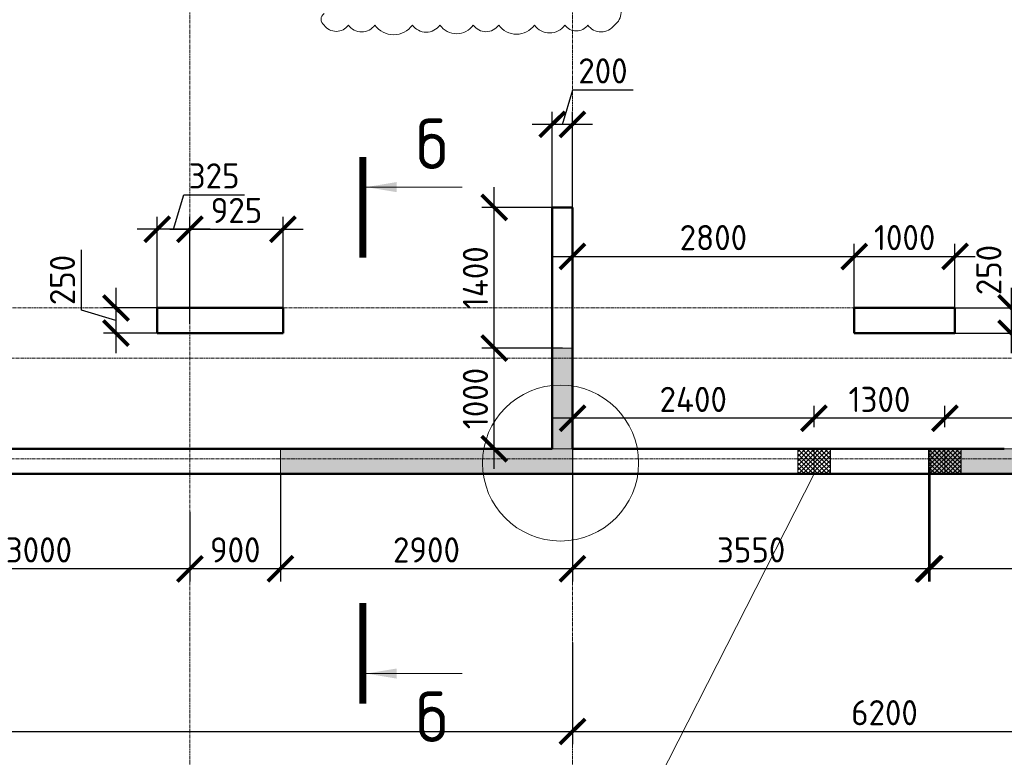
# Model space of a CAD drawing. Header units: millimetres. Extents: x 376598 to 1249954, y -318491 to -22134.
# Tile 44 of 256: x 486261 to 496042, y -141075 to -133743. Entities that reach past the tile are written whole.
import ezdxf
from ezdxf import colors
from ezdxf.entities.mleader import LeaderData, LeaderLine
from ezdxf.math import Vec2, Vec3

# ---------------------------------------------------------------- set-up
doc = ezdxf.new("R2010")
doc.units = ezdxf.units.MM
doc.linetypes.add('______5', pattern=[1100, 800, -100, 100, -100])
doc.linetypes.add('осевая', pattern=[50.8, 31.75, -6.35, 6.35, -6.35])
for name, color, linetype, lineweight in [('ВК_задание стр текст', 1, 'Continuous', 5), ('Конструкции 0.5', 5, 'Continuous', 50), ('Надписи', 200, 'Continuous', 18), ('Оси', 40, '______5', 18), ('РАЗМЕРЫ', 1, 'Continuous', 9), ('Узлы', 7, 'Continuous', 0)]:
    doc.layers.add(name, color=color, linetype=linetype, lineweight=lineweight)
doc.styles.add('AC-Размерный', font='GOST_Common.ttf')
doc.styles.add('GOST-2.304_Type-B', font='GOST_Common.ttf')
doc.dimstyles.new('СПДС', dxfattribs={"dimscale": 100, "dimtxt": 2.5, "dimasz": 2.5, "dimexe": 1.25, "dimexo": 0, "dimtad": 1, "dimdec": 0, "dimtxsty": 'GOST-2.304_Type-B', "dimblk": 'ARCHTICK', "dimcen": 2.5, "dimdle": 2, "dimadec": 0, "dimazin": 2, "dimtfac": 0.75, "dimtdec": 0, "dimtmove": 1, "dimatfit": 3, "dimfxl": 1, "dimtolj": 1, "dimarcsym": 1})
pattern_1 = [(0, (3723.99, 44284.891), (0, 6.985), [5.08, -1.905]), (90, (3723.99, 44284.891), (-6.985, 4e-16), [5.08, -1.905])]

# ---------------------------------------------------------------- blocks, each defined once
blk = doc.blocks.new('оси 2.2-2.3')
at = {"layer": 'Оси', "color": 16, "linetype": 'осевая', "lineweight": 0, "transparency": 33554687}
for p, q in [((511254.9, -104267.9), (511254.9, -134893.5)), ((515054.9, -104267.9), (515054.9, -134893.5)), ((468653.8, -126895.4), (523707.4, -126895.4)), ((468076.3, -127395.4), (524372.9, -127395.4)), ((468076.3, -128395.4), (524372.9, -128395.4))]:
    blk.add_line(p, q, dxfattribs=at)
blk = doc.blocks.new('_ArchTick')
at = {"color": 0, "linetype": 'ByBlock', "const_width": 0.15}
blk.add_lwpolyline([(-0.5, -0.5), (0.5, 0.5)], dxfattribs=at)
blk = doc.blocks.new('*D261')
at = {"layer": 'DEFPOINTS', "color": 0, "lineweight": 0, "transparency": 16777216}
for p in [(487626.8, -135827), (487626.8, -136659.1), (487952.1, -136768.2)]:
    blk.add_point(p, dxfattribs=at)
at = {"layer": 'РАЗМЕРЫ', "color": 0, "lineweight": -2, "transparency": 16777216}
for p, q in [((487789.4, -135827), (487892.6, -135483.3)), ((487892.6, -135483.3), (488492.6, -135483.3)), ((487626.8, -136659.1), (487626.8, -135702)), ((487952.1, -136768.2), (487952.1, -135702)), ((488152.1, -135827), (487426.8, -135827))]:
    blk.add_line(p, q, dxfattribs=at)
at = {"layer": 'РАЗМЕРЫ', "color": 0, "lineweight": -2, "transparency": 16777216, "xscale": 250, "yscale": 250, "zscale": 250, "rotation": 180}
blk.add_blockref('_ArchTick', (487626.8, -135827), dxfattribs=at)
at = {"layer": 'РАЗМЕРЫ', "color": 0, "lineweight": -2, "transparency": 16777216, "xscale": 250, "yscale": 250, "zscale": 250}
blk.add_blockref('_ArchTick', (487952.1, -135827), dxfattribs=at)
at = {"layer": 'РАЗМЕРЫ', "color": 0, "lineweight": 0, "transparency": 16777216, "insert": (488192.6, -135295.8), "char_height": 250, "attachment_point": 5, "style": 'GOST-2.304_Type-B'}
blk.add_mtext('\\A1;325', dxfattribs=at)
blk = doc.blocks.new('*D262')
at = {"layer": 'DEFPOINTS', "color": 0, "lineweight": 0, "transparency": 16777216}
for p in [(488876.8, -135827), (487952.1, -136554.5), (488876.8, -136608.7)]:
    blk.add_point(p, dxfattribs=at)
at = {"layer": 'РАЗМЕРЫ', "color": 0, "lineweight": -2, "transparency": 16777216}
for p, q in [((487952.1, -136554.5), (487952.1, -135702)), ((488876.8, -136608.7), (488876.8, -135702)), ((487752.1, -135827), (489076.8, -135827))]:
    blk.add_line(p, q, dxfattribs=at)
at = {"layer": 'РАЗМЕРЫ', "color": 0, "lineweight": -2, "transparency": 16777216, "xscale": 250, "yscale": 250, "zscale": 250, "rotation": 180}
blk.add_blockref('_ArchTick', (487952.1, -135827), dxfattribs=at)
at = {"layer": 'РАЗМЕРЫ', "color": 0, "lineweight": -2, "transparency": 16777216, "xscale": 250, "yscale": 250, "zscale": 250}
blk.add_blockref('_ArchTick', (488876.8, -135827), dxfattribs=at)
at = {"layer": 'РАЗМЕРЫ', "color": 0, "lineweight": 0, "transparency": 16777216, "insert": (488414.4, -135639.5), "char_height": 250, "attachment_point": 5, "style": 'GOST-2.304_Type-B'}
blk.add_mtext('\\A1;925', dxfattribs=at)
blk = doc.blocks.new('*D263')
at = {"layer": 'DEFPOINTS', "color": 0, "lineweight": 0, "transparency": 16777216}
for p in [(487831.3, -136608.7), (487217.3, -136858.7), (487831.3, -136858.7)]:
    blk.add_point(p, dxfattribs=at)
at = {"layer": 'РАЗМЕРЫ', "color": 0, "lineweight": -2, "transparency": 16777216}
for p, q in [((486873.5, -136630.6), (486873.5, -136030.6)), ((487217.3, -136408.7), (487217.3, -137058.7)), ((487217.3, -136733.7), (486873.5, -136630.6)), ((487831.3, -136608.7), (487092.3, -136608.7)), ((487831.3, -136858.7), (487092.3, -136858.7))]:
    blk.add_line(p, q, dxfattribs=at)
at = {"layer": 'РАЗМЕРЫ', "color": 0, "lineweight": -2, "transparency": 16777216, "xscale": 250, "yscale": 250, "zscale": 250}
for p, rotation in [((487217.3, -136608.7), 90), ((487217.3, -136858.7), 270)]:
    blk.add_blockref('_ArchTick', p, dxfattribs=dict(at, rotation=rotation))
at = {"layer": 'РАЗМЕРЫ', "color": 0, "lineweight": 0, "transparency": 16777216, "insert": (486686, -136330.6), "char_height": 250, "attachment_point": 5, "rotation": 90, "style": 'GOST-2.304_Type-B'}
blk.add_mtext('\\A1;250', dxfattribs=at)
blk = doc.blocks.new('*D264')
at = {"layer": 'DEFPOINTS', "color": 0, "lineweight": 0, "transparency": 16777216}
for p in [(494551.7, -136096.9), (491752, -136338), (494551.7, -136608.7)]:
    blk.add_point(p, dxfattribs=at)
at = {"layer": 'РАЗМЕРЫ', "color": 0, "lineweight": -2, "transparency": 16777216}
for p, q in [((491752, -136338), (491752, -135971.9)), ((494551.7, -136608.7), (494551.7, -135971.9)), ((491552, -136096.9), (494751.7, -136096.9))]:
    blk.add_line(p, q, dxfattribs=at)
at = {"layer": 'РАЗМЕРЫ', "color": 0, "lineweight": -2, "transparency": 16777216, "xscale": 250, "yscale": 250, "zscale": 250, "rotation": 180}
blk.add_blockref('_ArchTick', (491752, -136096.9), dxfattribs=at)
at = {"layer": 'РАЗМЕРЫ', "color": 0, "lineweight": -2, "transparency": 16777216, "xscale": 250, "yscale": 250, "zscale": 250}
blk.add_blockref('_ArchTick', (494551.7, -136096.9), dxfattribs=at)
at = {"layer": 'РАЗМЕРЫ', "color": 0, "lineweight": 0, "transparency": 16777216, "insert": (493151.9, -135909.4), "char_height": 250, "attachment_point": 5, "style": 'GOST-2.304_Type-B'}
blk.add_mtext('\\A1;2800', dxfattribs=at)
blk = doc.blocks.new('*D265')
at = {"layer": 'DEFPOINTS', "color": 0, "lineweight": 0, "transparency": 16777216}
for p in [(495552, -136096.9), (494551.7, -136290.3), (495552, -136608.7)]:
    blk.add_point(p, dxfattribs=at)
at = {"layer": 'РАЗМЕРЫ', "color": 0, "lineweight": -2, "transparency": 16777216}
for p, q in [((494551.7, -136290.3), (494551.7, -135971.9)), ((495552, -136608.7), (495552, -135971.9)), ((494351.7, -136096.9), (495752, -136096.9))]:
    blk.add_line(p, q, dxfattribs=at)
at = {"layer": 'РАЗМЕРЫ', "color": 0, "lineweight": -2, "transparency": 16777216, "xscale": 250, "yscale": 250, "zscale": 250, "rotation": 180}
blk.add_blockref('_ArchTick', (494551.7, -136096.9), dxfattribs=at)
at = {"layer": 'РАЗМЕРЫ', "color": 0, "lineweight": -2, "transparency": 16777216, "xscale": 250, "yscale": 250, "zscale": 250}
blk.add_blockref('_ArchTick', (495552, -136096.9), dxfattribs=at)
at = {"layer": 'РАЗМЕРЫ', "color": 0, "lineweight": 0, "transparency": 16777216, "insert": (495051.9, -135909.4), "char_height": 250, "attachment_point": 5, "style": 'GOST-2.304_Type-B'}
blk.add_mtext('\\A1;1000', dxfattribs=at)
blk = doc.blocks.new('*D266')
at = {"layer": 'DEFPOINTS', "color": 0, "lineweight": 0, "transparency": 16777216}
for p in [(495473.3, -136608.7), (495473.3, -136858.7), (496109.1, -136858.7)]:
    blk.add_point(p, dxfattribs=at)
at = {"layer": 'РАЗМЕРЫ', "color": 0, "lineweight": -2, "transparency": 16777216}
for p, q in [((496109.1, -136408.7), (496109.1, -137058.7)), ((495473.3, -136608.7), (496234.1, -136608.7)), ((495473.3, -136858.7), (496234.1, -136858.7))]:
    blk.add_line(p, q, dxfattribs=at)
at = {"layer": 'РАЗМЕРЫ', "color": 0, "lineweight": -2, "transparency": 16777216, "xscale": 250, "yscale": 250, "zscale": 250}
for p, rotation in [((496109.1, -136608.7), 90), ((496109.1, -136858.7), 270)]:
    blk.add_blockref('_ArchTick', p, dxfattribs=dict(at, rotation=rotation))
at = {"layer": 'РАЗМЕРЫ', "color": 0, "lineweight": 0, "transparency": 16777216, "insert": (495889, -136231.5), "char_height": 250, "attachment_point": 5, "rotation": 90, "style": 'GOST-2.304_Type-B'}
blk.add_mtext('\\A1;250', dxfattribs=at)
blk = doc.blocks.new('*D321')
at = {"layer": 'DEFPOINTS', "color": 0, "lineweight": 0, "transparency": 16777216}
for p in [(490975.4, -135608.7), (491552, -135608.7), (491373.8, -137008.7)]:
    blk.add_point(p, dxfattribs=at)
at = {"layer": 'РАЗМЕРЫ', "color": 0, "lineweight": -2, "transparency": 16777216}
for p, q in [((490975.4, -137208.7), (490975.4, -135408.7)), ((491552, -135608.7), (490850.4, -135608.7)), ((491373.8, -137008.7), (490850.4, -137008.7))]:
    blk.add_line(p, q, dxfattribs=at)
at = {"layer": 'РАЗМЕРЫ', "color": 0, "lineweight": -2, "transparency": 16777216, "xscale": 250, "yscale": 250, "zscale": 250}
for p, rotation in [((490975.4, -135608.7), 90), ((490975.4, -137008.7), 270)]:
    blk.add_blockref('_ArchTick', p, dxfattribs=dict(at, rotation=rotation))
at = {"layer": 'РАЗМЕРЫ', "color": 0, "lineweight": 0, "transparency": 16777216, "insert": (490787.9, -136308.7), "char_height": 250, "attachment_point": 5, "rotation": 90, "style": 'GOST-2.304_Type-B'}
blk.add_mtext('\\A1;1400', dxfattribs=at)
blk = doc.blocks.new('*D335')
at = {"layer": 'DEFPOINTS', "color": 0, "lineweight": 0, "transparency": 16777216}
for p in [(491752.1, -139934.6), (464502.1, -140234.6), (491752.1, -140819.1)]:
    blk.add_point(p, dxfattribs=at)
at = {"layer": 'РАЗМЕРЫ', "color": 0, "lineweight": -2, "transparency": 16777216}
for p, q in [((491752.1, -139934.6), (491752.1, -140944.1)), ((464502.1, -140234.6), (464502.1, -140944.1)), ((464302.1, -140819.1), (491952.1, -140819.1))]:
    blk.add_line(p, q, dxfattribs=at)
at = {"layer": 'РАЗМЕРЫ', "color": 0, "lineweight": -2, "transparency": 16777216, "xscale": 250, "yscale": 250, "zscale": 250, "rotation": 180}
blk.add_blockref('_ArchTick', (464502.1, -140819.1), dxfattribs=at)
at = {"layer": 'РАЗМЕРЫ', "color": 0, "lineweight": -2, "transparency": 16777216, "xscale": 250, "yscale": 250, "zscale": 250}
blk.add_blockref('_ArchTick', (491752.1, -140819.1), dxfattribs=at)
at = {"layer": 'РАЗМЕРЫ', "color": 0, "lineweight": 0, "transparency": 16777216, "insert": (478127.1, -140631.6), "char_height": 250, "attachment_point": 5, "style": 'GOST-2.304_Type-B'}
blk.add_mtext('\\A1;27250', dxfattribs=at)
blk = doc.blocks.new('*D336')
at = {"layer": 'DEFPOINTS', "color": 0, "lineweight": 0, "transparency": 16777216}
for p in [(497952, -139658.9), (491752.1, -139934.6), (497952, -140819.1)]:
    blk.add_point(p, dxfattribs=at)
at = {"layer": 'РАЗМЕРЫ', "color": 0, "lineweight": -2, "transparency": 16777216}
for p, q in [((497952, -139658.9), (497952, -140944.1)), ((491752.1, -139934.6), (491752.1, -140944.1)), ((491552.1, -140819.1), (498152, -140819.1))]:
    blk.add_line(p, q, dxfattribs=at)
at = {"layer": 'РАЗМЕРЫ', "color": 0, "lineweight": -2, "transparency": 16777216, "xscale": 250, "yscale": 250, "zscale": 250, "rotation": 180}
blk.add_blockref('_ArchTick', (491752.1, -140819.1), dxfattribs=at)
at = {"layer": 'РАЗМЕРЫ', "color": 0, "lineweight": -2, "transparency": 16777216, "xscale": 250, "yscale": 250, "zscale": 250}
blk.add_blockref('_ArchTick', (497952, -140819.1), dxfattribs=at)
at = {"layer": 'РАЗМЕРЫ', "color": 0, "lineweight": 0, "transparency": 16777216, "insert": (494852, -140631.6), "char_height": 250, "attachment_point": 5, "style": 'GOST-2.304_Type-B'}
blk.add_mtext('\\A1;6200', dxfattribs=at)
blk = doc.blocks.new('*D338')
at = {"layer": 'DEFPOINTS', "color": 0, "lineweight": 0, "transparency": 16777216}
for p in [(491552, -134783.7), (491552, -135776.9), (491752.1, -135776.9)]:
    blk.add_point(p, dxfattribs=at)
at = {"layer": 'РАЗМЕРЫ', "color": 0, "lineweight": -2, "transparency": 16777216}
for p, q in [((491652, -134783.7), (491755.2, -134440)), ((491755.2, -134440), (492355.2, -134440)), ((491552, -135776.9), (491552, -134658.7)), ((491752.1, -135776.9), (491752.1, -134658.7)), ((491952.1, -134783.7), (491352, -134783.7))]:
    blk.add_line(p, q, dxfattribs=at)
at = {"layer": 'РАЗМЕРЫ', "color": 0, "lineweight": -2, "transparency": 16777216, "xscale": 250, "yscale": 250, "zscale": 250, "rotation": 180}
blk.add_blockref('_ArchTick', (491552, -134783.7), dxfattribs=at)
at = {"layer": 'РАЗМЕРЫ', "color": 0, "lineweight": -2, "transparency": 16777216, "xscale": 250, "yscale": 250, "zscale": 250}
blk.add_blockref('_ArchTick', (491752.1, -134783.7), dxfattribs=at)
at = {"layer": 'РАЗМЕРЫ', "color": 0, "lineweight": 0, "transparency": 16777216, "insert": (492055.2, -134252.5), "char_height": 250, "attachment_point": 5, "style": 'GOST-2.304_Type-B'}
blk.add_mtext('\\A1;200', dxfattribs=at)
blk = doc.blocks.new('*D707')
at = {"layer": 'DEFPOINTS', "color": 0, "lineweight": 0, "transparency": 16777216}
for p in [(495290, -138198.6, -3100), (497952, -138501), (495290, -139201.4)]:
    blk.add_point(p, dxfattribs=at)
at = {"layer": 'РАЗМЕРЫ', "color": 0, "lineweight": -2, "transparency": 16777216}
for p, q in [((495290, -138198.6), (495290, -139326.4)), ((497952, -138501), (497952, -139326.4)), ((498152, -139201.4), (495090, -139201.4))]:
    blk.add_line(p, q, dxfattribs=at)
at = {"layer": 'РАЗМЕРЫ', "color": 0, "lineweight": -2, "transparency": 16777216, "xscale": 250, "yscale": 250, "zscale": 250, "rotation": 180}
blk.add_blockref('_ArchTick', (495290, -139201.4), dxfattribs=at)
at = {"layer": 'РАЗМЕРЫ', "color": 0, "lineweight": -2, "transparency": 16777216, "xscale": 250, "yscale": 250, "zscale": 250}
blk.add_blockref('_ArchTick', (497952, -139201.4), dxfattribs=at)
at = {"layer": 'РАЗМЕРЫ', "color": 0, "lineweight": 0, "transparency": 16777216, "insert": (496621, -139013.9), "char_height": 250, "attachment_point": 5, "style": 'GOST-2.304_Type-B'}
blk.add_mtext('\\A1;2662', dxfattribs=at)
blk = doc.blocks.new('*D709')
at = {"layer": 'DEFPOINTS', "color": 0, "lineweight": 0, "transparency": 16777216}
for p in [(491752, -138008.7), (495302, -138133.7), (491752, -139201.4)]:
    blk.add_point(p, dxfattribs=at)
at = {"layer": 'РАЗМЕРЫ', "color": 0, "lineweight": -2, "transparency": 16777216}
for p, q in [((491752, -138008.7), (491752, -139326.4)), ((495302, -138133.7), (495302, -139326.4)), ((495502, -139201.4), (491552, -139201.4))]:
    blk.add_line(p, q, dxfattribs=at)
at = {"layer": 'РАЗМЕРЫ', "color": 0, "lineweight": -2, "transparency": 16777216, "xscale": 250, "yscale": 250, "zscale": 250, "rotation": 180}
blk.add_blockref('_ArchTick', (491752, -139201.4), dxfattribs=at)
at = {"layer": 'РАЗМЕРЫ', "color": 0, "lineweight": -2, "transparency": 16777216, "xscale": 250, "yscale": 250, "zscale": 250}
blk.add_blockref('_ArchTick', (495302, -139201.4), dxfattribs=at)
at = {"layer": 'РАЗМЕРЫ', "color": 0, "lineweight": 0, "transparency": 16777216, "insert": (493527, -139013.9), "char_height": 250, "attachment_point": 5, "style": 'GOST-2.304_Type-B'}
blk.add_mtext('\\A1;3550', dxfattribs=at)
blk = doc.blocks.new('*D710')
at = {"layer": 'DEFPOINTS', "color": 0, "lineweight": 0, "transparency": 16777216}
for p in [(491752, -138008.7), (488852.1, -138258.7), (488852.1, -139201.4)]:
    blk.add_point(p, dxfattribs=at)
at = {"layer": 'РАЗМЕРЫ', "color": 0, "lineweight": -2, "transparency": 16777216}
for p, q in [((491752, -138008.7), (491752, -139326.4)), ((488852.1, -138258.7), (488852.1, -139326.4)), ((491952, -139201.4), (488652.1, -139201.4))]:
    blk.add_line(p, q, dxfattribs=at)
at = {"layer": 'РАЗМЕРЫ', "color": 0, "lineweight": -2, "transparency": 16777216, "xscale": 250, "yscale": 250, "zscale": 250, "rotation": 180}
blk.add_blockref('_ArchTick', (488852.1, -139201.4), dxfattribs=at)
at = {"layer": 'РАЗМЕРЫ', "color": 0, "lineweight": -2, "transparency": 16777216, "xscale": 250, "yscale": 250, "zscale": 250}
blk.add_blockref('_ArchTick', (491752, -139201.4), dxfattribs=at)
at = {"layer": 'РАЗМЕРЫ', "color": 0, "lineweight": 0, "transparency": 16777216, "insert": (490302, -139013.9), "char_height": 250, "attachment_point": 5, "style": 'GOST-2.304_Type-B'}
blk.add_mtext('\\A1;2900', dxfattribs=at)
blk = doc.blocks.new('*D711')
at = {"layer": 'DEFPOINTS', "color": 0, "lineweight": 0, "transparency": 16777216}
for p in [(488852.1, -138258.7), (487952.1, -138634.8), (487952.1, -139201.4)]:
    blk.add_point(p, dxfattribs=at)
at = {"layer": 'РАЗМЕРЫ', "color": 0, "lineweight": -2, "transparency": 16777216}
for p, q in [((488852.1, -138258.7), (488852.1, -139326.4)), ((487952.1, -138634.8), (487952.1, -139326.4)), ((489052.1, -139201.4), (487752.1, -139201.4))]:
    blk.add_line(p, q, dxfattribs=at)
at = {"layer": 'РАЗМЕРЫ', "color": 0, "lineweight": -2, "transparency": 16777216, "xscale": 250, "yscale": 250, "zscale": 250, "rotation": 180}
blk.add_blockref('_ArchTick', (487952.1, -139201.4), dxfattribs=at)
at = {"layer": 'РАЗМЕРЫ', "color": 0, "lineweight": -2, "transparency": 16777216, "xscale": 250, "yscale": 250, "zscale": 250}
blk.add_blockref('_ArchTick', (488852.1, -139201.4), dxfattribs=at)
at = {"layer": 'РАЗМЕРЫ', "color": 0, "lineweight": 0, "transparency": 16777216, "insert": (488402.1, -139013.9), "char_height": 250, "attachment_point": 5, "style": 'GOST-2.304_Type-B'}
blk.add_mtext('\\A1;900', dxfattribs=at)
blk = doc.blocks.new('*D712')
at = {"layer": 'DEFPOINTS', "color": 0, "lineweight": 0, "transparency": 16777216}
for p in [(484952.1, -138460.7), (487952.1, -138634.8), (484952.1, -139201.4)]:
    blk.add_point(p, dxfattribs=at)
at = {"layer": 'РАЗМЕРЫ', "color": 0, "lineweight": -2, "transparency": 16777216}
for p, q in [((484952.1, -138460.7), (484952.1, -139326.4)), ((487952.1, -138634.8), (487952.1, -139326.4)), ((488152.1, -139201.4), (484752.1, -139201.4))]:
    blk.add_line(p, q, dxfattribs=at)
at = {"layer": 'РАЗМЕРЫ', "color": 0, "lineweight": -2, "transparency": 16777216, "xscale": 250, "yscale": 250, "zscale": 250, "rotation": 180}
blk.add_blockref('_ArchTick', (484952.1, -139201.4), dxfattribs=at)
at = {"layer": 'РАЗМЕРЫ', "color": 0, "lineweight": -2, "transparency": 16777216, "xscale": 250, "yscale": 250, "zscale": 250}
blk.add_blockref('_ArchTick', (487952.1, -139201.4), dxfattribs=at)
at = {"layer": 'РАЗМЕРЫ', "color": 0, "lineweight": 0, "transparency": 16777216, "insert": (486452.1, -139013.9), "char_height": 250, "attachment_point": 5, "style": 'GOST-2.304_Type-B'}
blk.add_mtext('\\A1;3000', dxfattribs=at)
blk = doc.blocks.new('*D735')
at = {"layer": 'DEFPOINTS', "color": 0, "lineweight": 0, "transparency": 16777216}
for p in [(490975.4, -137008.7), (491652, -137008.7), (491233.1, -138008.7)]:
    blk.add_point(p, dxfattribs=at)
at = {"layer": 'РАЗМЕРЫ', "color": 0, "lineweight": -2, "transparency": 16777216}
for p, q in [((490975.4, -138208.7), (490975.4, -136808.7)), ((491652, -137008.7), (490850.4, -137008.7)), ((491233.1, -138008.7), (490850.4, -138008.7))]:
    blk.add_line(p, q, dxfattribs=at)
at = {"layer": 'РАЗМЕРЫ', "color": 0, "lineweight": -2, "transparency": 16777216, "xscale": 250, "yscale": 250, "zscale": 250}
for p, rotation in [((490975.4, -137008.7), 90), ((490975.4, -138008.7), 270)]:
    blk.add_blockref('_ArchTick', p, dxfattribs=dict(at, rotation=rotation))
at = {"layer": 'РАЗМЕРЫ', "color": 0, "lineweight": 0, "transparency": 16777216, "insert": (490787.9, -137508.7), "char_height": 250, "attachment_point": 5, "rotation": 90, "style": 'GOST-2.304_Type-B'}
blk.add_mtext('\\A1;1000', dxfattribs=at)
blk = doc.blocks.new('*D1283')
at = {"layer": 'DEFPOINTS', "color": 0, "lineweight": 0, "transparency": 16777216}
for p in [(495452, -137705.2), (495452, -137792.2, 3100), (497952, -137792.2, 3100)]:
    blk.add_point(p, dxfattribs=at)
at = {"layer": 'РАЗМЕРЫ', "color": 0, "lineweight": -2, "transparency": 16777216}
for p, q in [((495452, -137792.2), (495452, -137580.2)), ((497952, -137792.2), (497952, -137580.2)), ((498152, -137705.2), (495252, -137705.2))]:
    blk.add_line(p, q, dxfattribs=at)
at = {"layer": 'РАЗМЕРЫ', "color": 0, "lineweight": -2, "transparency": 16777216, "xscale": 250, "yscale": 250, "zscale": 250, "rotation": 180}
blk.add_blockref('_ArchTick', (495452, -137705.2), dxfattribs=at)
at = {"layer": 'РАЗМЕРЫ', "color": 0, "lineweight": -2, "transparency": 16777216, "xscale": 250, "yscale": 250, "zscale": 250}
blk.add_blockref('_ArchTick', (497952, -137705.2), dxfattribs=at)
at = {"layer": 'РАЗМЕРЫ', "color": 0, "lineweight": 0, "transparency": 16777216, "insert": (496702, -137517.7), "char_height": 250, "attachment_point": 5, "style": 'GOST-2.304_Type-B'}
blk.add_mtext('\\A1;2500', dxfattribs=at)
blk = doc.blocks.new('*D1284')
at = {"layer": 'DEFPOINTS', "color": 0, "lineweight": 0, "transparency": 16777216}
for p in [(494152, -137705.2), (494152, -137792.2), (495452, -137792.2)]:
    blk.add_point(p, dxfattribs=at)
at = {"layer": 'РАЗМЕРЫ', "color": 0, "lineweight": -2, "transparency": 16777216}
for p, q in [((494152, -137792.2), (494152, -137580.2)), ((495452, -137792.2), (495452, -137580.2)), ((495652, -137705.2), (493952, -137705.2))]:
    blk.add_line(p, q, dxfattribs=at)
at = {"layer": 'РАЗМЕРЫ', "color": 0, "lineweight": -2, "transparency": 16777216, "xscale": 250, "yscale": 250, "zscale": 250, "rotation": 180}
blk.add_blockref('_ArchTick', (494152, -137705.2), dxfattribs=at)
at = {"layer": 'РАЗМЕРЫ', "color": 0, "lineweight": -2, "transparency": 16777216, "xscale": 250, "yscale": 250, "zscale": 250}
blk.add_blockref('_ArchTick', (495452, -137705.2), dxfattribs=at)
at = {"layer": 'РАЗМЕРЫ', "color": 0, "lineweight": 0, "transparency": 16777216, "insert": (494802, -137517.7), "char_height": 250, "attachment_point": 5, "style": 'GOST-2.304_Type-B'}
blk.add_mtext('\\A1;1300', dxfattribs=at)
blk = doc.blocks.new('*D1285')
at = {"layer": 'DEFPOINTS', "color": 0, "lineweight": 0, "transparency": 16777216}
for p in [(491752.1, -137705.2), (491752.1, -137735.1, 3100), (494152, -137792.2)]:
    blk.add_point(p, dxfattribs=at)
at = {"layer": 'РАЗМЕРЫ', "color": 0, "lineweight": -2, "transparency": 16777216}
for p, q in [((491752.1, -137735.1), (491752.1, -137580.2)), ((494152, -137792.2), (494152, -137580.2)), ((494352, -137705.2), (491552.1, -137705.2))]:
    blk.add_line(p, q, dxfattribs=at)
at = {"layer": 'РАЗМЕРЫ', "color": 0, "lineweight": -2, "transparency": 16777216, "xscale": 250, "yscale": 250, "zscale": 250, "rotation": 180}
blk.add_blockref('_ArchTick', (491752.1, -137705.2), dxfattribs=at)
at = {"layer": 'РАЗМЕРЫ', "color": 0, "lineweight": -2, "transparency": 16777216, "xscale": 250, "yscale": 250, "zscale": 250}
blk.add_blockref('_ArchTick', (494152, -137705.2), dxfattribs=at)
at = {"layer": 'РАЗМЕРЫ', "color": 0, "lineweight": 0, "transparency": 16777216, "insert": (492952, -137517.7), "char_height": 250, "attachment_point": 5, "style": 'GOST-2.304_Type-B'}
blk.add_mtext('\\A1;2400', dxfattribs=at)
blk = doc.blocks.new('_None')

msp = doc.modelspace()

# ---------------------------------------------------------------- hatches: boundary and pattern name
at = {"layer": 'ВК_задание стр текст'}
h = msp.add_hatch(dxfattribs=at)
h.set_pattern_fill('ANSI37', color=256, scale=10)
h.paths.add_polyline_path([(494314.5, -138108.7), (494152, -138108.7), (494152, -138258.7), (494314.5, -138258.7)])
h.paths.add_polyline_path([(494152, -138108.7), (493990, -138108.7), (493990, -138258.7), (494152, -138258.7)])
h.paths.add_polyline_path([(494314.5, -138008.7), (494152, -138008.7), (494152, -138108.7), (494314.5, -138108.7)])
h.paths.add_polyline_path([(494152, -138008.7), (493990, -138008.7), (493990, -138108.7), (494152, -138108.7)])
h = msp.add_hatch(dxfattribs=at)
h.set_pattern_fill('ANSI37', color=256, scale=10)
h.paths.add_polyline_path([(495614.5, -138108.7), (495452, -138108.7), (495452, -138258.7), (495614.5, -138258.7)])
h.paths.add_polyline_path([(495452, -138108.7), (495290, -138108.7), (495290, -138258.7), (495452, -138258.7)])
h.paths.add_polyline_path([(495614.5, -138008.7), (495452, -138008.7), (495452, -138108.7), (495614.5, -138108.7)])
h.paths.add_polyline_path([(495452, -138008.7), (495290, -138008.7), (495290, -138108.7), (495452, -138108.7)])
at = {"layer": 'РАЗМЕРЫ', "transparency": 33554648}
h = msp.add_hatch(dxfattribs=at)
h.set_pattern_fill('ANGLE', color=1)
h.set_pattern_definition(pattern_1)
h.paths.add_polyline_path([(491752.1, -137008.7), (491552, -137008.7), (491552, -138008.7), (491752.1, -138008.7)])
h = msp.add_hatch(dxfattribs=at)
h.set_pattern_fill('ANGLE', color=1)
h.set_pattern_definition(pattern_1)
h.paths.add_polyline_path([(495302, -138258.7), (495302, -138008.7), (497952, -138008.7), (497952, -137014.3), (498202, -137014.3), (498202, -138264.3)])
h = msp.add_hatch(dxfattribs=at)
h.set_pattern_fill('ANGLE', color=1)
h.set_pattern_definition([(0, (3674.086, 44284.891), (0, 6.985), [5.08, -1.905]), (90, (3674.086, 44284.891), (-6.985, 4e-16), [5.08, -1.905])])
h.paths.add_polyline_path([(488852.1, -138008.7), (491752.1, -138008.7), (491752.1, -138264.3), (488852.1, -138264.3)])

# ---------------------------------------------------------------- linework, layer by layer
at = {"layer": 'Конструкции 0.5', "color": 3}
for p, q in [((491632, -135608.7, 3100), (491552, -135608.7, 3100)), ((491552, -135608.7, 3100), (491552, -135728.7, 3100)), ((491752, -135608.7, 3100), (491632, -135608.7, 3100)), ((491752, -138008.7, 3100), (491752, -135608.7, 3100)), ((491552, -135728.7, 3100), (491552, -138008.7, 3100)), ((486652, -138008.7, 3100), (484952, -138008.7, 3100)), ((486772, -138008.7, 3100), (486652, -138008.7, 3100)), ((488631.9, -138008.7, 3100), (486772, -138008.7, 3100)), ((488751.9, -138008.7, 3100), (488631.9, -138008.7, 3100)), ((491552, -138008.7, 3100), (488751.9, -138008.7, 3100)), ((496042, -138008.7, 3100), (491752, -138008.7, 3100)), ((472602, -138258.7, 3100), (497952, -138258.7, 3100))]:
    msp.add_line(p, q, dxfattribs=at)
at = {"layer": 'Конструкции 0.5'}
for p, q in [((487751.9, -136608.7, 3100), (487626.8, -136608.7, 3100)), ((487626.8, -136608.7, 3100), (487626.8, -136858.7, 3100)), ((488631.9, -136608.7, 3100), (487751.9, -136608.7, 3100)), ((488751.9, -136608.7, 3100), (488631.9, -136608.7, 3100)), ((488876.8, -136608.7, 3100), (488751.9, -136608.7, 3100)), ((488876.8, -136858.7, 3100), (488876.8, -136608.7, 3100)), ((495552, -136608.7, 3100), (494551.7, -136608.7, 3100)), ((494551.7, -136608.7, 3100), (494551.7, -136858.7, 3100)), ((495552, -136858.7, 3100), (495552, -136608.7, 3100)), ((487626.8, -136858.7, 3100), (487751.9, -136858.7, 3100)), ((487751.9, -136858.7, 3100), (488631.9, -136858.7, 3100)), ((488631.9, -136858.7, 3100), (488751.9, -136858.7, 3100)), ((488751.9, -136858.7, 3100), (488876.8, -136858.7, 3100)), ((494551.7, -136858.7, 3100), (495552, -136858.7, 3100))]:
    msp.add_line(p, q, dxfattribs=at)
at = {"layer": 'Надписи', "color": 0}
msp.add_circle((491633.7, -138150.1, 3100), 775.3, dxfattribs=at)
at = {"layer": 'РАЗМЕРЫ', "color": 240, "lineweight": 0, "true_color": 0xed1f24}
msp.add_lwpolyline([(489284.8, -133682.7, 0.520567), (489284.8, -133796.5, 0.520567), (489525.9, -133796.5, 0.520567), (489790, -133796.5, 0.520567), (490161.6, -133796.5, 0.520567), (490435.7, -133796.5, 0.520567), (490766.2, -133796.5, 0.520567), (491019.9, -133796.5, 0.520567), (491373.5, -133796.5, 0.520567), (491677.6, -133796.5, 0.520567), (491903.9, -133796.5, 0.520567), (492169.1, -133796.5, 0.520567), (492172.6, -133547.8, 0.520567)], format="xyb", dxfattribs=at)
at = {"layer": 'РАЗМЕРЫ', "color": 4, "elevation": 3100}
for points in [[(491752.1, -137008.7), (491552, -137008.7), (491552, -138008.7), (491752.1, -138008.7)], [(488852.1, -138008.7), (491752.1, -138008.7), (491752.1, -138264.3), (488852.1, -138264.3)]]:
    msp.add_lwpolyline(points, close=True, dxfattribs=at)
msp.add_lwpolyline([(495302, -138258.7), (495302, -138008.7), (497952, -138008.7), (497952, -137008.3), (498202, -137008.3), (498202, -138264.3), (495302, -138258.7)], dxfattribs=at)
at = {"layer": 'РАЗМЕРЫ', "color": 4, "lineweight": 0}
for points in [[(493990, -138008.7), (493990, -138258.7)], [(494152, -138008.7), (494152, -138258.7)], [(494314.5, -138008.7), (494314.5, -138258.7)], [(495290, -138008.7), (495290, -138258.7)], [(495452, -138008.7), (495452, -138258.7)], [(495614.5, -138008.7), (495614.5, -138258.7)]]:
    msp.add_lwpolyline(points, dxfattribs=at)
at = {"layer": 'Узлы', "color": 1, "linetype": 'Continuous', "lineweight": 0}
for p, q in [((489705.6, -135407.6, 3100), (490655.6, -135407.6, 3100)), ((489705.6, -140242.7, 3100), (490655.6, -140242.7, 3100))]:
    msp.add_line(p, q, dxfattribs=at)
at = {"layer": 'Узлы', "color": 1, "linetype": 'Continuous', "lineweight": 0, "const_width": 70, "elevation": 3100}
for points in [[(489670.6, -135107.6), (489670.6, -136107.6)], [(489670.6, -140542.7), (489670.6, -139542.7)]]:
    msp.add_lwpolyline(points, dxfattribs=at)
at = {"layer": 'Узлы', "color": 1, "linetype": 'Continuous', "lineweight": 0}
for points in [[(489705.6, -135407.6, 3100), (490006, -135457.8, 3100), (490006, -135357.3, 3100)], [(489705.6, -140242.7, 3100), (490006, -140293, 3100), (490006, -140192.4, 3100)]]:
    msp.add_solid(points, dxfattribs=at)

# ---------------------------------------------------------------- block references
at = {"layer": 'РАЗМЕРЫ', "color": 1}
msp.add_blockref('оси 2.2-2.3', (-23302.9, -9713.4, 3100), dxfattribs=at)

# ---------------------------------------------------------------- texts
at = {"layer": 'Узлы', "color": 1, "linetype": 'Continuous', "lineweight": 0, "char_height": 500, "attachment_point": 5, "style": 'GOST-2.304_Type-B'}
for insert in [(490355.6, -134977.6, 3100), (490355.6, -140672.7, 3100)]:
    msp.add_mtext_dynamic_manual_height_columns('б', width=723.88, gutter_width=25, heights=[0], dxfattribs=dict(at, insert=insert))

# ---------------------------------------------------------------- dimensions: what is measured, and where the dimension line sits
at = {"layer": 'РАЗМЕРЫ', "color": 1, "lineweight": 0}
for base, p1, p2, picture, middle in [((491552, -134783.7, 3100), (491752.1, -135776.9, 3100), (491552, -135776.9, 3100), '*D338', (491817.7, -134252.5, 3100)), ((487626.8, -135827, 3100), (487952.1, -136768.2, 3100), (487626.8, -136659.1, 3100), '*D261', (487955.1, -135295.8, 3100)), ((488876.8, -135827, 3100), (487952.1, -136554.5, 3100), (488876.8, -136608.7, 3100), '*D262', (488414.4, -135639.5, 3100)), ((494551.7, -136096.9, 3100), (491752, -136338, 3100), (494551.7, -136608.7, 3100), '*D264', (493151.9, -135909.4, 3100)), ((495552, -136096.9, 3100), (494551.7, -136290.3, 3100), (495552, -136608.7, 3100), '*D265', (495051.9, -135909.4, 3100)), ((488852.1, -139201.4, 3100), (491752, -138008.7, 3100), (488852.1, -138258.7, 3100), '*D710', (490302, -139013.9, 3100)), ((491752, -139201.4, 3100), (495302, -138133.7, 3100), (491752, -138008.7, 3100), '*D709', (493527, -139013.9, 3100)), ((495290, -139201.4, 3100), (497952, -138501, 3100), (495290, -138198.6), '*D707', (496621, -139013.9, 3100)), ((487952.1, -139201.4, 3100), (488852.1, -138258.7, 3100), (487952.1, -138634.8, 3100), '*D711', (488402.1, -139013.9, 3100)), ((484952.1, -139201.4, 3100), (487952.1, -138634.8, 3100), (484952.1, -138460.7, 3100), '*D712', (486452.1, -139013.9, 3100)), ((497952, -140819.1, 3100), (491752.1, -139934.6, 3100), (497952, -139658.9, 3100), '*D336', (494852, -140631.6, 3100)), ((491752.1, -140819.1, 3100), (464502.1, -140234.6, 3100), (491752.1, -139934.6, 3100), '*D335', (478127.1, -140631.6, 3100))]:
    dim = msp.add_linear_dim(base=base, p1=p1, p2=p2, dimstyle='СПДС', dxfattribs=at)
    dim.commit()
    dim.dimension.update_dxf_attribs({"geometry": picture, "text_midpoint": middle})
for base, p1, p2, picture, middle in [((490975.4, -135608.7, 3100), (491373.8, -137008.7, 3100), (491552, -135608.7, 3100), '*D321', (490787.9, -136308.7, 3100)), ((487217.3, -136858.7, 3100), (487831.3, -136608.7, 3100), (487831.3, -136858.7, 3100), '*D263', (486686, -136568.1, 3100)), ((490975.4, -137008.7, 3100), (491233.1, -138008.7, 3100), (491652, -137008.7, 3100), '*D735', (490787.9, -137508.7, 3100))]:
    dim = msp.add_linear_dim(base=base, p1=p1, p2=p2, angle=90, dimstyle='СПДС', dxfattribs=at)
    dim.commit()
    dim.dimension.update_dxf_attribs({"geometry": picture, "text_midpoint": middle})
dim = msp.add_linear_dim(base=(496109.1, -136858.7, 3100), p1=(495473.3, -136608.7, 3100), p2=(495473.3, -136858.7, 3100), angle=90, dimstyle='СПДС', dxfattribs=at)
dim.commit()
dim.dimension.update_dxf_attribs({"geometry": '*D266', "text_midpoint": (496076.5, -136231.5, 3100), "dimtype": 160})
at = {"layer": 'РАЗМЕРЫ', "color": 4, "lineweight": 0}
for base, p1, p2, picture, middle in [((491752.1, -137705.2), (494152, -137792.2), (491752.1, -137735.1, 3100), '*D1285', (492952, -137517.7)), ((494152, -137705.2), (495452, -137792.2), (494152, -137792.2), '*D1284', (494802, -137517.7)), ((495452, -137705.2), (497952, -137792.2, 3100), (495452, -137792.2, 3100), '*D1283', (496702, -137517.7))]:
    dim = msp.add_linear_dim(base=base, p1=p1, p2=p2, dimstyle='СПДС', dxfattribs=at)
    dim.commit()
    dim.dimension.update_dxf_attribs({"geometry": picture, "text_midpoint": middle})

# ---------------------------------------------------------------- leaders
at = {"layer": 'ВК_задание стр текст'}
ml = msp.add_multileader_mtext('Standard', dxfattribs=at)
ml.set_content('отв. для ст.гильзы %%C325х7мм\\P{\\C4;ось отв. -2.800\\P} ', color=256, style='AC-Размерный')
ml.set_leader_properties(color=256, linetype='ByLayer', lineweight=-1)
ml.set_arrow_properties(name='NONE')
ml.build(insert=Vec2(0, 0))
ml.multileader.update_dxf_attribs({"has_dogleg": 0, "text_left_attachment_type": 6, "text_right_attachment_type": 6, "dogleg_length": 0, "arrow_head_size": 400})
ctx = ml.context
ctx.base_point, ctx.char_height, ctx.arrow_head_size, ctx.landing_gap_size, ctx.plane_origin = Vec3(487904.8, -141707), 250, 400, 50, Vec3(496312.7, -126901.8)
ctx.left_attachment, ctx.right_attachment, ctx.text_align_type = 6, 6, 1
notes = []
notes.append((ctx, [(1, (1, 1, 0), (492399.1, -141707), (-1, 0), 0, [(0, [(495452, -138258.7), (494152, -138258.7)], 0, [])])]))
ctx.mtext.insert, ctx.mtext.width, ctx.mtext.alignment, ctx.mtext.flow_direction = Vec3(490152, -141457), 6098.182, 2, 5
for ctx, leaders in notes:
    for number, flags, end, landing, length, lines in leaders:
        leader = LeaderData()
        leader.index, (leader.has_last_leader_line, leader.has_dogleg_vector, leader.attachment_direction) = number, flags
        leader.last_leader_point, leader.dogleg_vector, leader.dogleg_length = Vec3(end), Vec3(landing), length
        for number, points, colour, breaks in lines:
            line = LeaderLine()
            line.index, line.vertices, line.color, line.breaks = number, Vec3.list(points), colors.encode_raw_color(colour), breaks
            leader.lines.append(line)
        ctx.leaders.append(leader)

doc.saveas('drawing.dxf')
